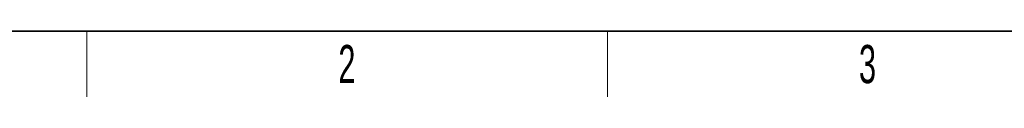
# Model space of a CAD drawing. Header units: millimetres. Extents: x 5 to 418, y 2 to 292.
# Tile 2 of 43: x 68 to 158, y 6 to 12. Entities that reach past the tile are written whole.
import ezdxf

# ---------------------------------------------------------------- set-up
doc = ezdxf.new("R2010")
doc.units = ezdxf.units.MM
doc.layers.add('SLD-0', color=7, linetype='Continuous')
doc.styles.add('SLDTEXTSTYLE0', font='TXT', dxfattribs={"width": 0.605})

msp = doc.modelspace()

# ---------------------------------------------------------------- linework, layer by layer
at = {"layer": 'SLD-0', "lineweight": 35}
msp.add_line((26, 12), (408, 12), dxfattribs=at)
at = {"layer": 'SLD-0', "lineweight": 18}
for p, q in [((73.75, 6), (73.75, 12)), ((121.5, 6), (121.5, 12))]:
    msp.add_line(p, q, dxfattribs=at)

# ---------------------------------------------------------------- texts
at = {"layer": 'SLD-0', "char_height": 3.5, "attachment_point": 2, "style": 'SLDTEXTSTYLE0'}
for s, insert in [('2', (97.6027, 10.743)), ('3', (145.3527, 10.743))]:
    msp.add_mtext(s, dxfattribs=dict(at, insert=insert))

doc.saveas('drawing.dxf')
